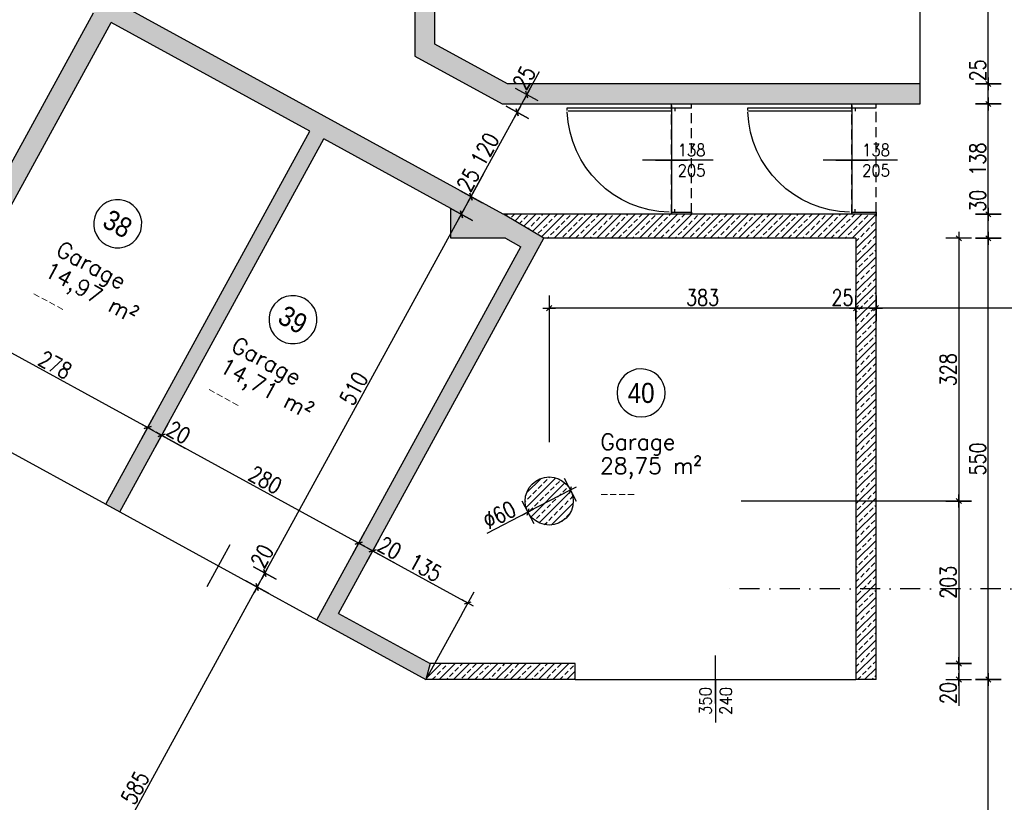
# Model space of a CAD drawing. Header units: centimetres. Extents: x -18458 to 60221, y -11985 to 33979.
# Tile 9 of 50: x 1994 to 3222, y 1127 to 2102. Entities that reach past the tile are written whole.
import ezdxf
from ezdxf.enums import TextEntityAlignment as Align

# ---------------------------------------------------------------- set-up
doc = ezdxf.new("R2010")
doc.units = ezdxf.units.CM
doc.header["$LTSCALE"] = 50
doc.header["$MEASUREMENT"] = 0
doc.header["$PDMODE"] = 34
doc.linetypes.add('HIDDEN', pattern=[0.375, 0.25, -0.125])
doc.linetypes.add('STRICHPUNKT', pattern=[1, 0.5, -0.25, 0, -0.25])
for name, color, linetype in [('01_Bemassung', 150, 'Continuous'), ('01_Grundriss_verdeckt', 3, 'HIDDEN'), ('01_Mauern', 1, 'Continuous'), ('01_Schraff_Beton', 5, 'Continuous'), ('01_Text', 2, 'Continuous'), ('01_Tueren', 7, 'Continuous'), ('A-colgrid', 2, 'Continuous')]:
    doc.layers.add(name, color=color, linetype=linetype)
doc.styles.add('ReHe', font='AVGARDN.TTF')
doc.styles.add('Romans', font='Romans.shx')
doc.styles.add('SIPLEX1', font='romans.shx', dxfattribs={"width": 0.8})
doc.dimstyles.new('BEM-50_grundrisse', dxfattribs={"dimscale": 1.6, "dimtxt": 12.5, "dimasz": 0.4, "dimexe": 0.1, "dimexo": 0.5, "dimgap": 2, "dimtad": 1, "dimdec": 0, "dimrnd": 0.5, "dimzin": 12, "dimdsep": 46, "dimtxsty": 'SIPLEX1', "dimblk": 'bempkt', "dimcen": -0.2, "dimdle": 0.05, "dimse1": 1, "dimse2": 1, "dimclrd": 256, "dimclre": 256, "dimclrt": 256, "dimazin": 0, "dimtfac": 1, "dimtdec": 0, "dimtmove": 0, "dimatfit": 2, "dimldrblk": 'BEMPU', "dimfxl": 0, "dimtvp": 1, "dimtolj": 1, "dimtzin": 0, "dimarcsym": 0})
doc.dimstyles.new('Block_bem', dxfattribs={"dimtxt": 6, "dimasz": 0.18, "dimexe": 0.18, "dimexo": 0.0625, "dimgap": 2, "dimtad": 0, "dimdec": 0, "dimzin": 0, "dimdsep": 46, "dimtxsty": 'Standard', "dimcen": 0, "dimse1": 1, "dimse2": 1, "dimsd1": 1, "dimsd2": 1, "dimadec": 0, "dimazin": 0, "dimtfac": 1, "dimtdec": 0, "dimtix": 1, "dimtofl": 0, "dimtmove": 0, "dimatfit": 3, "dimfxl": 0, "dimtolj": 1, "dimtzin": 0, "dimarcsym": 0})

# ---------------------------------------------------------------- blocks, each defined once
blk = doc.blocks.new('*D25')
at = {"layer": 'Defpoints', "color": 0}
for p in [(4, 0), (126, 0), (126, 0)]:
    blk.add_point(p, dxfattribs=at)
at = {"layer": 'Defpoints', "color": 0, "insert": (65, 0), "char_height": 6, "attachment_point": 5}
blk.add_mtext('\\A1;Pass 122', dxfattribs=at)
blk = doc.blocks.new('rs_Garage')
at = {"layer": '01_Text', "color": 0}
blk.add_arc((0, 40), 30, 180.191, 179.809, dxfattribs=at)
at = {"layer": '01_Text', "color": 0, "style": 'ReHe', "width": 0.9}
blk.add_attdef('GAR_NR', text='', height=25, dxfattribs=at).set_placement((0, 40), align=Align.MIDDLE_CENTER)
at = {"layer": '01_Text', "color": 0, "style": 'Romans'}
for tag, p in [('R_Bez', (-50.8, -31)), ('GAR_FL', (-51.2, -61))]:
    blk.add_attdef(tag, p, '', height=20, dxfattribs=at)
at = {"layer": 'Defpoints', "color": 91, "style": 'Romans'}
blk.add_attdef('Br_fl', (-51.5, -91), '', height=10, dxfattribs=at)
blk = doc.blocks.new('bempkt')
at = {"layer": '01_Bemassung', "color": 0}
for p, q in [((0, -25), (0, 25)), ((12.5, 0), (-12.5, 0)), ((-4.95, -4.95), (4.95, 4.95))]:
    blk.add_line(p, q, dxfattribs=at)
blk = doc.blocks.new('*D369')
at = {"layer": '01_Bemassung', "lineweight": -2}
blk.add_line((3511.3, 1742.8), (3062.6, 1742.8), dxfattribs=at)
at = {"layer": 'Defpoints', "color": 0}
for p in [(3061.9, 1742.8), (3061.9, 1569.9), (3511.9, 1568.6)]:
    blk.add_point(p, dxfattribs=at)
at = {"layer": '01_Bemassung', "lineweight": -2, "xscale": 0.6400000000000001, "yscale": 0.6400000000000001, "zscale": 0.6400000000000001, "rotation": 180}
blk.add_blockref('bempkt', (3061.9, 1742.8), dxfattribs=at)
at = {"layer": '01_Bemassung', "lineweight": -2, "xscale": 0.6400000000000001, "yscale": 0.6400000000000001, "zscale": 0.6400000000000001}
blk.add_blockref('bempkt', (3511.9, 1742.8), dxfattribs=at)
at = {"layer": '01_Bemassung', "insert": (3286.9, 1756), "char_height": 20, "attachment_point": 5, "style": 'SIPLEX1'}
blk.add_mtext('\\A1;450', dxfattribs=at)
blk = doc.blocks.new('BEMPU')
at = {"layer": '01_Bemassung', "color": 4}
for p, q in [((0, -25), (0, 25)), ((5, 0), (-5, 0))]:
    blk.add_line(p, q, dxfattribs=at)
blk.add_circle((0, 0), 2.5, dxfattribs=at)
blk = doc.blocks.new('*D370')
at = {"layer": '01_Bemassung', "lineweight": -2}
for p, q in [((3036.9, 1742.8), (3004, 1742.8)), ((3061.3, 1742.8), (3037.6, 1742.8))]:
    blk.add_line(p, q, dxfattribs=at)
at = {"layer": 'Defpoints', "color": 0}
for p in [(3036.9, 1742.8), (3061.9, 1569.9), (3036.9, 1554.9)]:
    blk.add_point(p, dxfattribs=at)
at = {"layer": '01_Bemassung', "lineweight": -2, "xscale": 0.6400000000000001, "yscale": 0.6400000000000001, "zscale": 0.6400000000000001, "rotation": 180}
blk.add_blockref('bempkt', (3036.9, 1742.8), dxfattribs=at)
at = {"layer": '01_Bemassung', "lineweight": -2, "xscale": 0.6400000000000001, "yscale": 0.6400000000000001, "zscale": 0.6400000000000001}
blk.add_blockref('bempkt', (3061.9, 1742.8), dxfattribs=at)
at = {"layer": '01_Bemassung', "insert": (3020.1, 1756), "char_height": 20, "attachment_point": 5, "style": 'SIPLEX1'}
blk.add_mtext('\\A1;25', dxfattribs=at)
blk = doc.blocks.new('*D371')
at = {"layer": '01_Bemassung', "lineweight": -2}
blk.add_line((3036.3, 1742.8), (2655, 1742.8), dxfattribs=at)
at = {"layer": 'Defpoints', "color": 0}
for p in [(2654.4, 1742.8), (3036.9, 1554.9), (2654.4, 1502.4)]:
    blk.add_point(p, dxfattribs=at)
at = {"layer": '01_Bemassung', "lineweight": -2, "xscale": 0.6400000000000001, "yscale": 0.6400000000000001, "zscale": 0.6400000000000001, "rotation": 180}
blk.add_blockref('bempkt', (2654.4, 1742.8), dxfattribs=at)
at = {"layer": '01_Bemassung', "lineweight": -2, "xscale": 0.6400000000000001, "yscale": 0.6400000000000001, "zscale": 0.6400000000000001}
blk.add_blockref('bempkt', (3036.9, 1742.8), dxfattribs=at)
at = {"layer": '01_Bemassung', "insert": (2845.7, 1756), "char_height": 20, "attachment_point": 5, "style": 'SIPLEX1'}
blk.add_mtext('\\A1;383', dxfattribs=at)
blk = doc.blocks.new('*D372')
at = {"layer": '01_Bemassung', "lineweight": -2}
for p, q in [((2680.5, 1515.9), (2628.3, 1488.9)), ((2627.7, 1488.6), (2576.5, 1462.1))]:
    blk.add_line(p, q, dxfattribs=at)
at = {"layer": 'Defpoints', "color": 0}
for p in [(2681, 1516.1), (2627.7, 1488.6)]:
    blk.add_point(p, dxfattribs=at)
at = {"layer": '01_Bemassung', "lineweight": -2, "xscale": 0.6400000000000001, "yscale": 0.6400000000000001, "zscale": 0.6400000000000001}
for p, rotation in [((2681, 1516.1), 27.33493948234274), ((2627.7, 1488.6), 207.3349394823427)]:
    blk.add_blockref('bempkt', p, dxfattribs=dict(at, rotation=rotation))
at = {"layer": '01_Bemassung', "insert": (2592.2, 1485.1), "char_height": 20, "attachment_point": 5, "rotation": 27.3349, "style": 'SIPLEX1'}
blk.add_mtext('\\A1;∅60', dxfattribs=at)
blk = doc.blocks.new('*D519')
at = {"layer": '01_Bemassung', "lineweight": -2}
blk.add_line((3201.9, 700.5), (3201.9, 1279.2), dxfattribs=at)
at = {"layer": 'Defpoints', "color": 0}
for p in [(3061.9, 1279.9), (3201.9, 1279.9), (3094.4, 699.9)]:
    blk.add_point(p, dxfattribs=at)
at = {"layer": '01_Bemassung', "lineweight": -2, "xscale": 0.6400000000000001, "yscale": 0.6400000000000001, "zscale": 0.6400000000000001}
for p, rotation in [((3201.9, 1279.9), 90), ((3201.9, 699.9), 270)]:
    blk.add_blockref('bempkt', p, dxfattribs=dict(at, rotation=rotation))
at = {"layer": '01_Bemassung', "insert": (3188.7, 989.9), "char_height": 20, "attachment_point": 5, "rotation": 90, "style": 'SIPLEX1'}
blk.add_mtext('\\A1;580', dxfattribs=at)
blk = doc.blocks.new('*D520')
at = {"layer": '01_Bemassung', "lineweight": -2}
blk.add_line((3201.9, 1280.5), (3201.9, 1829.2), dxfattribs=at)
at = {"layer": 'Defpoints', "color": 0}
for p in [(3036.9, 1829.9), (3201.9, 1829.9), (3061.9, 1279.9)]:
    blk.add_point(p, dxfattribs=at)
at = {"layer": '01_Bemassung', "lineweight": -2, "xscale": 0.6400000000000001, "yscale": 0.6400000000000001, "zscale": 0.6400000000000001}
for p, rotation in [((3201.9, 1829.9), 90), ((3201.9, 1279.9), 270)]:
    blk.add_blockref('bempkt', p, dxfattribs=dict(at, rotation=rotation))
at = {"layer": '01_Bemassung', "insert": (3188.7, 1554.9), "char_height": 20, "attachment_point": 5, "rotation": 90, "style": 'SIPLEX1'}
blk.add_mtext('\\A1;550', dxfattribs=at)
blk = doc.blocks.new('*D521')
at = {"layer": '01_Bemassung', "lineweight": -2}
for p, q in [((3201.9, 1859.9), (3201.9, 1892.8)), ((3201.9, 1830.5), (3201.9, 1859.2))]:
    blk.add_line(p, q, dxfattribs=at)
at = {"layer": 'Defpoints', "color": 0}
for p in [(2829.5, 1859.9), (3201.9, 1859.9), (3036.9, 1829.9)]:
    blk.add_point(p, dxfattribs=at)
at = {"layer": '01_Bemassung', "lineweight": -2, "xscale": 0.6400000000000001, "yscale": 0.6400000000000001, "zscale": 0.6400000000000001}
for p, rotation in [((3201.9, 1859.9), 90), ((3201.9, 1829.9), 270)]:
    blk.add_blockref('bempkt', p, dxfattribs=dict(at, rotation=rotation))
at = {"layer": '01_Bemassung', "insert": (3188.7, 1876.7), "char_height": 20, "attachment_point": 5, "rotation": 90, "style": 'SIPLEX1'}
blk.add_mtext('\\A1;30', dxfattribs=at)
blk = doc.blocks.new('*D522')
at = {"layer": '01_Bemassung', "lineweight": -2}
blk.add_line((3201.9, 1860.5), (3201.9, 1996.7), dxfattribs=at)
at = {"layer": 'Defpoints', "color": 0}
for p in [(3116.9, 1997.4), (3201.9, 1997.4), (2829.5, 1859.9)]:
    blk.add_point(p, dxfattribs=at)
at = {"layer": '01_Bemassung', "lineweight": -2, "xscale": 0.6400000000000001, "yscale": 0.6400000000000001, "zscale": 0.6400000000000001}
for p, rotation in [((3201.9, 1997.4), 90), ((3201.9, 1859.9), 270)]:
    blk.add_blockref('bempkt', p, dxfattribs=dict(at, rotation=rotation))
at = {"layer": '01_Bemassung', "insert": (3188.7, 1928.6), "char_height": 20, "attachment_point": 5, "rotation": 90, "style": 'SIPLEX1'}
blk.add_mtext('\\A1;138', dxfattribs=at)
blk = doc.blocks.new('*D523')
at = {"layer": '01_Bemassung', "lineweight": -2}
for p, q in [((3201.9, 2022.4), (3201.9, 2055.3)), ((3201.9, 1998), (3201.9, 2021.7))]:
    blk.add_line(p, q, dxfattribs=at)
at = {"layer": 'Defpoints', "color": 0}
for p in [(3116.9, 2022.4), (3201.9, 2022.4), (3116.9, 1997.4)]:
    blk.add_point(p, dxfattribs=at)
at = {"layer": '01_Bemassung', "lineweight": -2, "xscale": 0.6400000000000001, "yscale": 0.6400000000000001, "zscale": 0.6400000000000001}
for p, rotation in [((3201.9, 2022.4), 90), ((3201.9, 1997.4), 270)]:
    blk.add_blockref('bempkt', p, dxfattribs=dict(at, rotation=rotation))
at = {"layer": '01_Bemassung', "insert": (3188.7, 2039.2), "char_height": 20, "attachment_point": 5, "rotation": 90, "style": 'SIPLEX1'}
blk.add_mtext('\\A1;25', dxfattribs=at)
blk = doc.blocks.new('*D524')
at = {"layer": '01_Bemassung', "lineweight": -2}
blk.add_line((3201.9, 2023), (3201.9, 2459.2), dxfattribs=at)
at = {"layer": 'Defpoints', "color": 0}
for p in [(3116.9, 2459.9), (3201.9, 2459.9), (3116.9, 2022.4)]:
    blk.add_point(p, dxfattribs=at)
at = {"layer": '01_Bemassung', "lineweight": -2, "xscale": 0.6400000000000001, "yscale": 0.6400000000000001, "zscale": 0.6400000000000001}
for p, rotation in [((3201.9, 2459.9), 90), ((3201.9, 2022.4), 270)]:
    blk.add_blockref('bempkt', p, dxfattribs=dict(at, rotation=rotation))
at = {"layer": '01_Bemassung', "insert": (3188.7, 2241.1), "char_height": 20, "attachment_point": 5, "rotation": 90, "style": 'SIPLEX1'}
blk.add_mtext('\\A1;438', dxfattribs=at)
blk = doc.blocks.new('*D567')
at = {"layer": '01_Bemassung', "lineweight": -2}
blk.add_line((1910.9, 1726.9), (2153.2, 1594.3), dxfattribs=at)
at = {"layer": 'Defpoints', "color": 0}
for p in [(1858.1, 1631.8), (2153.8, 1594), (2101.5, 1498.5)]:
    blk.add_point(p, dxfattribs=at)
at = {"layer": '01_Bemassung', "lineweight": -2, "xscale": 0.6400000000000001, "yscale": 0.6400000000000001, "zscale": 0.6400000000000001}
for p, rotation in [((1910.4, 1727.3), 151.2916145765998), ((2153.8, 1594), 331.2916145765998)]:
    blk.add_blockref('bempkt', p, dxfattribs=dict(at, rotation=rotation))
at = {"layer": '01_Bemassung', "insert": (2038.4, 1672.2), "char_height": 20, "attachment_point": 5, "rotation": 331.2916, "style": 'SIPLEX1'}
blk.add_mtext('\\A1;278', dxfattribs=at)
blk = doc.blocks.new('*D568')
at = {"layer": '01_Bemassung', "lineweight": -2}
for p, q in [((2154.3, 1593.6), (2170.7, 1584.7)), ((2171.3, 1584.3), (2200.2, 1568.5))]:
    blk.add_line(p, q, dxfattribs=at)
at = {"layer": 'Defpoints', "color": 0}
for p in [(2171.3, 1584.3), (2101.5, 1498.5), (2119, 1488.9)]:
    blk.add_point(p, dxfattribs=at)
at = {"layer": '01_Bemassung', "lineweight": -2, "xscale": 0.6400000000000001, "yscale": 0.6400000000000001, "zscale": 0.6400000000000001}
for p, rotation in [((2153.8, 1594), 151.2916145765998), ((2171.3, 1584.3), 331.2916145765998)]:
    blk.add_blockref('bempkt', p, dxfattribs=dict(at, rotation=rotation))
at = {"layer": '01_Bemassung', "insert": (2192.4, 1587.9), "char_height": 20, "attachment_point": 5, "rotation": 331.2916, "style": 'SIPLEX1'}
blk.add_mtext('\\A1;20', dxfattribs=at)
blk = doc.blocks.new('*D569')
at = {"layer": '01_Bemassung', "lineweight": -2}
blk.add_line((2171.9, 1584), (2416.3, 1450.2), dxfattribs=at)
at = {"layer": 'Defpoints', "color": 0}
for p in [(2119, 1488.9), (2416.9, 1449.8), (2364.6, 1354.4)]:
    blk.add_point(p, dxfattribs=at)
at = {"layer": '01_Bemassung', "lineweight": -2, "xscale": 0.6400000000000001, "yscale": 0.6400000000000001, "zscale": 0.6400000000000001}
for p, rotation in [((2171.3, 1584.3), 151.2916145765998), ((2416.9, 1449.8), 331.2916145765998)]:
    blk.add_blockref('bempkt', p, dxfattribs=dict(at, rotation=rotation))
at = {"layer": '01_Bemassung', "insert": (2300.4, 1528.7), "char_height": 20, "attachment_point": 5, "rotation": 331.2916, "style": 'SIPLEX1'}
blk.add_mtext('\\A1;280', dxfattribs=at)
blk = doc.blocks.new('*D570')
at = {"layer": '01_Bemassung', "lineweight": -2}
for p, q in [((2417.4, 1449.5), (2433.9, 1440.6)), ((2434.4, 1440.2), (2463.3, 1424.4))]:
    blk.add_line(p, q, dxfattribs=at)
at = {"layer": 'Defpoints', "color": 0}
for p in [(2434.4, 1440.2), (2364.6, 1354.4), (2391.8, 1362.3)]:
    blk.add_point(p, dxfattribs=at)
at = {"layer": '01_Bemassung', "lineweight": -2, "xscale": 0.6400000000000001, "yscale": 0.6400000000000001, "zscale": 0.6400000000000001}
for p, rotation in [((2416.9, 1449.8), 151.2916145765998), ((2434.4, 1440.2), 331.2916145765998)]:
    blk.add_blockref('bempkt', p, dxfattribs=dict(at, rotation=rotation))
at = {"layer": '01_Bemassung', "insert": (2455.5, 1443.8), "char_height": 20, "attachment_point": 5, "rotation": 331.2916, "style": 'SIPLEX1'}
blk.add_mtext('\\A1;20', dxfattribs=at)
blk = doc.blocks.new('*D571')
at = {"layer": '01_Bemassung', "lineweight": -2}
blk.add_line((2435, 1439.9), (2552.4, 1375.6), dxfattribs=at)
at = {"layer": 'Defpoints', "color": 0}
for p in [(2553, 1375.3), (2391.8, 1362.3), (2500.7, 1279.9)]:
    blk.add_point(p, dxfattribs=at)
at = {"layer": '01_Bemassung', "lineweight": -2, "xscale": 0.6400000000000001, "yscale": 0.6400000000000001, "zscale": 0.6400000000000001}
for p, rotation in [((2434.4, 1440.2), 151.2916145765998), ((2553, 1375.3), 331.2916145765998)]:
    blk.add_blockref('bempkt', p, dxfattribs=dict(at, rotation=rotation))
at = {"layer": '01_Bemassung', "insert": (2500, 1419.4), "char_height": 20, "attachment_point": 5, "rotation": 331.2916, "style": 'SIPLEX1'}
blk.add_mtext('\\A1;135', dxfattribs=at)
blk = doc.blocks.new('*D589')
at = {"layer": '01_Bemassung', "lineweight": -2}
blk.add_line((2009.6, 882.6), (2290, 1394.5), dxfattribs=at)
at = {"layer": 'Defpoints', "color": 0}
for p in [(2290.3, 1395.1), (2327.1, 1375), (2046, 861.9)]:
    blk.add_point(p, dxfattribs=at)
at = {"layer": '01_Bemassung', "lineweight": -2, "xscale": 0.6400000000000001, "yscale": 0.6400000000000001, "zscale": 0.6400000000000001}
for p, rotation in [((2290.3, 1395.1), 61.29161457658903), ((2009.3, 882), 241.291614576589)]:
    blk.add_blockref('bempkt', p, dxfattribs=dict(at, rotation=rotation))
at = {"layer": '01_Bemassung', "insert": (2138.2, 1144.9), "char_height": 20, "attachment_point": 5, "rotation": 61.2916, "style": 'SIPLEX1'}
blk.add_mtext('\\A1;585', dxfattribs=at)
blk = doc.blocks.new('*D590')
at = {"layer": '01_Bemassung', "lineweight": -2}
for p, q in [((2299.9, 1412.6), (2315.8, 1441.5)), ((2290.6, 1395.6), (2299.6, 1412.1))]:
    blk.add_line(p, q, dxfattribs=at)
at = {"layer": 'Defpoints', "color": 0}
for p in [(2299.9, 1412.6), (2327.1, 1375), (2354.2, 1382.9)]:
    blk.add_point(p, dxfattribs=at)
at = {"layer": '01_Bemassung', "lineweight": -2, "xscale": 0.6400000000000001, "yscale": 0.6400000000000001, "zscale": 0.6400000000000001}
for p, rotation in [((2299.9, 1412.6), 61.29161457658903), ((2290.3, 1395.1), 241.291614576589)]:
    blk.add_blockref('bempkt', p, dxfattribs=dict(at, rotation=rotation))
at = {"layer": '01_Bemassung', "insert": (2296.4, 1433.7), "char_height": 20, "attachment_point": 5, "rotation": 61.2916, "style": 'SIPLEX1'}
blk.add_mtext('\\A1;20', dxfattribs=at)
blk = doc.blocks.new('*D591')
at = {"layer": '01_Bemassung', "lineweight": -2}
blk.add_line((2300.2, 1413.2), (2544.6, 1859.4), dxfattribs=at)
at = {"layer": 'Defpoints', "color": 0}
for p in [(2544.9, 1859.9), (2581.6, 1839.8), (2354.2, 1382.9)]:
    blk.add_point(p, dxfattribs=at)
at = {"layer": '01_Bemassung', "lineweight": -2, "xscale": 0.6400000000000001, "yscale": 0.6400000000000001, "zscale": 0.6400000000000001}
for p, rotation in [((2544.9, 1859.9), 61.29161457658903), ((2299.9, 1412.6), 241.291614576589)]:
    blk.add_blockref('bempkt', p, dxfattribs=dict(at, rotation=rotation))
at = {"layer": '01_Bemassung', "insert": (2410.8, 1642.6), "char_height": 20, "attachment_point": 5, "rotation": 61.2916, "style": 'SIPLEX1'}
blk.add_mtext('\\A1;510', dxfattribs=at)
blk = doc.blocks.new('*D592')
at = {"layer": '01_Bemassung', "lineweight": -2}
blk.add_line((3165.1, 1829.2), (3165.1, 1503), dxfattribs=at)
at = {"layer": 'Defpoints', "color": 0}
for p in [(2863.1, 1829.9), (2675.1, 1502.4), (3165.1, 1502.4)]:
    blk.add_point(p, dxfattribs=at)
at = {"layer": '01_Bemassung', "lineweight": -2, "xscale": 0.6400000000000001, "yscale": 0.6400000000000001, "zscale": 0.6400000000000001}
for p, rotation in [((3165.1, 1829.9), 90), ((3165.1, 1502.4), 270)]:
    blk.add_blockref('bempkt', p, dxfattribs=dict(at, rotation=rotation))
at = {"layer": '01_Bemassung', "insert": (3151.9, 1666.1), "char_height": 20, "attachment_point": 5, "rotation": 90, "style": 'SIPLEX1'}
blk.add_mtext('\\A1;328', dxfattribs=at)
blk = doc.blocks.new('*D593')
at = {"layer": '01_Bemassung', "lineweight": -2}
blk.add_line((3165.1, 1501.7), (3165.1, 1300.5), dxfattribs=at)
at = {"layer": 'Defpoints', "color": 0}
for p in [(2675.1, 1502.4), (2707.6, 1299.9), (3165.1, 1299.9)]:
    blk.add_point(p, dxfattribs=at)
at = {"layer": '01_Bemassung', "lineweight": -2, "xscale": 0.6400000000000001, "yscale": 0.6400000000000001, "zscale": 0.6400000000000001}
for p, rotation in [((3165.1, 1502.4), 90), ((3165.1, 1299.9), 270)]:
    blk.add_blockref('bempkt', p, dxfattribs=dict(at, rotation=rotation))
at = {"layer": '01_Bemassung', "insert": (3151.9, 1401.1), "char_height": 20, "attachment_point": 5, "rotation": 90, "style": 'SIPLEX1'}
blk.add_mtext('\\A1;203', dxfattribs=at)
blk = doc.blocks.new('*D594')
at = {"layer": '01_Bemassung', "lineweight": -2}
for p, q in [((3165.1, 1299.2), (3165.1, 1280.5)), ((3165.1, 1279.9), (3165.1, 1246.9))]:
    blk.add_line(p, q, dxfattribs=at)
at = {"layer": 'Defpoints', "color": 0}
for p in [(2707.6, 1299.9), (2707.6, 1279.9), (3165.1, 1279.9)]:
    blk.add_point(p, dxfattribs=at)
at = {"layer": '01_Bemassung', "lineweight": -2, "xscale": 0.6400000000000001, "yscale": 0.6400000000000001, "zscale": 0.6400000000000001}
for p, rotation in [((3165.1, 1299.9), 90), ((3165.1, 1279.9), 270)]:
    blk.add_blockref('bempkt', p, dxfattribs=dict(at, rotation=rotation))
at = {"layer": '01_Bemassung', "insert": (3151.9, 1263.1), "char_height": 20, "attachment_point": 5, "rotation": 90, "style": 'SIPLEX1'}
blk.add_mtext('\\A1;20', dxfattribs=at)
blk = doc.blocks.new('*D637')
at = {"layer": '01_Bemassung', "lineweight": -2}
for p, q in [((2556.9, 1881.9), (2572.7, 1910.8)), ((2545.2, 1860.5), (2556.6, 1881.3))]:
    blk.add_line(p, q, dxfattribs=at)
at = {"layer": 'Defpoints', "color": 0}
for p in [(2556.9, 1881.9), (2559.5, 1880.4), (2581.6, 1839.8)]:
    blk.add_point(p, dxfattribs=at)
at = {"layer": '01_Bemassung', "lineweight": -2, "xscale": 0.6400000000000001, "yscale": 0.6400000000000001, "zscale": 0.6400000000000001}
for p, rotation in [((2556.9, 1881.9), 61.29161457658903), ((2544.9, 1859.9), 241.291614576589)]:
    blk.add_blockref('bempkt', p, dxfattribs=dict(at, rotation=rotation))
at = {"layer": '01_Bemassung', "insert": (2553.4, 1902.9), "char_height": 20, "attachment_point": 5, "rotation": 61.2916, "style": 'SIPLEX1'}
blk.add_mtext('\\A1;25', dxfattribs=at)
blk = doc.blocks.new('*D638')
at = {"layer": '01_Bemassung', "lineweight": -2}
blk.add_line((2557.2, 1882.4), (2614.3, 1986.6), dxfattribs=at)
at = {"layer": 'Defpoints', "color": 0}
for p in [(2541.4, 2027.2), (2614.6, 1987.1), (2559.5, 1880.4)]:
    blk.add_point(p, dxfattribs=at)
at = {"layer": '01_Bemassung', "lineweight": -2, "xscale": 0.6400000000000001, "yscale": 0.6400000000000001, "zscale": 0.6400000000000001}
for p, rotation in [((2614.6, 1987.1), 61.29161457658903), ((2556.9, 1881.9), 241.291614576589)]:
    blk.add_blockref('bempkt', p, dxfattribs=dict(at, rotation=rotation))
at = {"layer": '01_Bemassung', "insert": (2574.2, 1940.8), "char_height": 20, "attachment_point": 5, "rotation": 61.2916, "style": 'SIPLEX1'}
blk.add_mtext('\\A1;120', dxfattribs=at)
blk = doc.blocks.new('*D639')
at = {"layer": '01_Bemassung', "lineweight": -2}
for p, q in [((2626.6, 2009), (2642.4, 2037.9)), ((2614.9, 1987.7), (2626.3, 2008.5))]:
    blk.add_line(p, q, dxfattribs=at)
at = {"layer": 'Defpoints', "color": 0}
for p in [(2557.1, 2047.1), (2541.4, 2027.2), (2626.6, 2009)]:
    blk.add_point(p, dxfattribs=at)
at = {"layer": '01_Bemassung', "lineweight": -2, "xscale": 0.6400000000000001, "yscale": 0.6400000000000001, "zscale": 0.6400000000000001}
for p, rotation in [((2626.6, 2009), 61.29161457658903), ((2614.6, 1987.1), 241.291614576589)]:
    blk.add_blockref('bempkt', p, dxfattribs=dict(at, rotation=rotation))
at = {"layer": '01_Bemassung', "insert": (2623.1, 2030.1), "char_height": 20, "attachment_point": 5, "rotation": 61.2916, "style": 'SIPLEX1'}
blk.add_mtext('\\A1;25', dxfattribs=at)
blk = doc.blocks.new('oeffmass')
at = {"layer": '01_Text'}
blk.add_line((17.87, 0), (-17.87, 0), dxfattribs=at)
at = {"layer": '01_Text', "style": 'SIPLEX1', "width": 0.9}
for tag, p in [('TÜRBREITE', (0, 3.4)), ('TÜRHÖHE', (0, -13.59))]:
    blk.add_attdef(tag, text='', height=10, dxfattribs=at).set_placement(p, align=Align.CENTER)
blk = doc.blocks.new('*U22')
at = {"layer": '01_Tueren', "color": 0}
for p, q in [((65, 20), (65, -20)), ((-3, 0), (0, 0)), ((0, 0), (0, -4)), ((133, 0), (130, 0)), ((130, 0), (130, -4)), ((0, -4), (4, -4)), ((130, -4), (126, -4))]:
    blk.add_line(p, q, dxfattribs=at)
blk.add_lwpolyline([(3, 130), (0, 130), (0, 0), (4, 0), (4, 129)], dxfattribs=at)
blk.add_arc((0, 0), 130, 1.3222, 87.7978, dxfattribs=at)
at = {"layer": 'Defpoints', "color": 91}
blk.add_line((0, 0), (130, 0), dxfattribs=at)
dim = blk.add_linear_dim(base=(126, 0), p1=(4, 0), p2=(126, 0), text='Pass <>', dimstyle='Block_bem', dxfattribs=at)
dim.commit()
dim.dimension.update_dxf_attribs({"geometry": '*D25', "text_midpoint": (65, 0)})

msp = doc.modelspace()

# ---------------------------------------------------------------- hatches: boundary and pattern name
at = {"layer": '01_Schraff_Beton'}
h = msp.add_hatch(dxfattribs=at)
h.set_pattern_fill('ANSI33', color=256, scale=50, style=0)
h.set_pattern_definition([(286.2916, (1816.673, 2258.775), (11.99808, 3.50658), []), (286.2916, (1812.427, 2251.023), (11.99808, 3.50658), [6.25, -3.125])])
h.paths.add_polyline_path([(-286.1, 879.8), (-284.1, 912.9), (-397.2, 974.9), (-266.5, 1213.5), (-232.8, 1275), (-157.2, 1413), (2088.1, 183.3), (2275.6, 525.7), (2284.4, 520.9), (2294, 538.4), (2285.2, 543.2), (2353.3, 667.6), (2364.3, 667.6), (2364.3, 687.6), (2346.7, 697.2), (2082.5, 214.8), (1837, 349.3), (2101.1, 831.7), (2083.6, 841.3), (1819.4, 358.9), (1573.8, 493.4), (1838, 975.8), (1820.5, 985.4), (1556.3, 503), (1308.5, 638.7), (1548.7, 1077.3), (1559.7, 1071.3), (1583.7, 1115.1), (1539.8, 1139.1), (1515.8, 1095.3), (1526.8, 1089.3), (1286.6, 650.7), (1016.9, 798.4), (1281.1, 1280.8), (1263.5, 1290.4), (999.3, 808.1), (729.6, 955.8), (969.8, 1394.3), (980.8, 1388.3), (1004.8, 1432.1), (960.9, 1456.2), (936.9, 1412.3), (947.9, 1406.3), (707.7, 967.8), (443.5, 1112.5), (707.7, 1594.9), (690.2, 1604.5), (426, 1122.1), (168.3, 1263.2), (432.5, 1745.6), (410.6, 1757.6), (146.4, 1275.2), (-145.2, 1434.9), (740.7, 3052.5), (872.2, 2980.4), (786.1, 2823.2), (946.2, 2735.5), (691.6, 2270.7), (713.5, 2258.7), (968.1, 2723.5), (1221.2, 2584.9), (966.6, 2120.1), (988.5, 2108), (1243.1, 2572.9), (1507.5, 2428.1), (1320.2, 2086), (1313.6, 2089.6), (1246.3, 1966.9), (1281.4, 1947.6), (1348.7, 2070.4), (1342.1, 2074), (1529.4, 2416.1), (1799.1, 2268.4), (1544.5, 1803.5), (1562.1, 1793.9), (1816.7, 2258.8), (2086.4, 2111.1), (1889.4, 1751.5), (1885, 1753.9), (1827.4, 1648.6), (1858.1, 1631.8), (1915.7, 1737.1), (1911.4, 1739.5), (2108.3, 2099.1), (2356.1, 1963.4), (2101.5, 1498.5), (2119, 1488.9), (2373.6, 1953.8), (2531.9, 1867.1), (2531.9, 1829.9), (2599.8, 1829.9), (2619.2, 1819.3), (2364.6, 1354.4), (2500.7, 1279.9), (2505.8, 1299.9), (2391.8, 1362.3), (2647.8, 1829.9), (2597.4, 1859.9), (2597.1, 1859.9), (815.7, 2835.5), (901.2, 2991.7), (901.2, 3014.9), (881.2, 3014.9), (881.2, 3004), (752.7, 3074.4), (881.2, 3309.1), (901.2, 3345.6), (1056.9, 3629.9), (1039.1, 3659.9), (-437.9, 963)])
h = msp.add_hatch(dxfattribs=at)
h.set_pattern_fill('ANSI33', color=256, scale=50, style=0)
h.paths.add_polyline_path([(3116.9, 3307.4), (2566.9, 3307.4), (2566.9, 3629.9), (2566.9, 3659.9), (1039.1, 3659.9), (1056.9, 3629.9), (1571.2, 3629.9), (1571.2, 3109.9), (1596.2, 3109.9), (1596.2, 3629.9), (2541.9, 3629.9), (2541.9, 2969.9), (3086.9, 2969.9), (3086.9, 2489.9), (2641.9, 2489.9), (2641.9, 2824.9), (2611.9, 2824.9), (2611.9, 2489.9), (2486.9, 2489.9), (2486.9, 2057), (2595.8, 1997.4), (3116.9, 1997.4), (3116.9, 2022.4), (2602.2, 2022.4), (2511.9, 2071.8), (2511.9, 2459.9), (3116.9, 2459.9), (3116.9, 2804.9), (3101.9, 2804.9), (3101.9, 2824.9), (3116.9, 2824.9), (3116.9, 2999.9), (2566.9, 2999.9), (2566.9, 3287.4), (3116.9, 3287.4)])
h = msp.add_hatch(dxfattribs=at)
h.set_pattern_fill('ANSI33', color=256, scale=50, style=0)
h.paths.add_polyline_path([(3061.9, 1859.9), (2597.4, 1859.9), (2647.8, 1829.9), (3036.9, 1829.9), (3036.9, 1279.9), (3061.9, 1279.9)])
h = msp.add_hatch(dxfattribs=at)
h.set_pattern_fill('ANSI33', color=256, scale=50, style=0)
h.paths.add_polyline_path([(2684.4, 1502.4, 1), (2624.4, 1502.4, 1)])
h = msp.add_hatch(dxfattribs=at)
h.set_pattern_fill('ANSI33', color=256, scale=50, style=0)
h.paths.add_polyline_path([(2686.9, 1299.9), (2511.6, 1299.9), (2500.7, 1279.9), (2686.9, 1279.9)])

# ---------------------------------------------------------------- linework, layer by layer
at = {"layer": '01_Bemassung'}
for p, q in [((2654.4, 1726.8), (2654.4, 1575.9)), ((3149.1, 1502.4), (2893.9, 1502.4)), ((2545.3, 1361.3), (2500.7, 1279.9))]:
    msp.add_line(p, q, dxfattribs=at)
at = {"layer": '01_Grundriss_verdeckt'}
for p, q in [((2806.9, 1859.4), (2806.9, 1997.4)), ((2831.9, 1861.1), (2831.9, 1997.4)), ((3031.9, 1859.4), (3031.9, 1997.4)), ((3061.9, 1862.4), (3061.9, 1997.4))]:
    msp.add_line(p, q, dxfattribs=at)
at = {"layer": '01_Mauern'}
for p, q in [((1889.4, 1751.5), (2086.4, 2111.1)), ((1911.4, 1739.5), (2108.3, 2099.1)), ((2356.1, 1963.4), (2108.3, 2099.1)), ((2101.5, 1498.5), (2356.1, 1963.4)), ((2119, 1488.9), (2373.6, 1953.8)), ((2531.9, 1867.1), (2373.6, 1953.8)), ((2531.9, 1829.9), (2531.9, 1867.1)), ((2391.8, 1362.3), (2647.8, 1829.9)), ((2599.8, 1829.9), (2531.9, 1829.9)), ((2599.8, 1829.9), (2619.2, 1819.3)), ((3036.9, 1829.9), (2647.8, 1829.9)), ((3036.9, 1829.9), (3036.9, 1279.9)), ((2364.6, 1354.4), (2619.2, 1819.3)), ((2101.5, 1498.5), (2119, 1488.9)), ((2364.6, 1354.4), (2500.7, 1279.9)), ((2391.8, 1362.3), (2505.8, 1299.9)), ((2686.9, 1299.9), (2505.8, 1299.9)), ((2686.9, 1279.9), (2686.9, 1299.9)), ((2686.9, 1279.9), (2500.7, 1279.9)), ((3061.9, 1279.9), (3036.9, 1279.9))]:
    msp.add_line(p, q, dxfattribs=at)
for points in [[(3061.9, 1279.9), (3061.9, 1859.9), (2597.1, 1859.9), (815.7, 2835.5)], [(2486.9, 2489.9), (2486.9, 2057), (2595.8, 1997.4), (3116.9, 1997.4), (3116.9, 2022.4), (2602.2, 2022.4), (2511.9, 2071.8), (2511.9, 2459.9)]]:
    msp.add_lwpolyline(points, dxfattribs=at)
msp.add_circle((2654.4, 1502.4), 30, dxfattribs=at)
at = {"layer": '01_Schraff_Beton'}
for p, q in [((2647.8, 1829.9), (2597.4, 1859.9)), ((2505.8, 1299.9), (2500.7, 1279.9))]:
    msp.add_line(p, q, dxfattribs=at)
at = {"layer": '01_Text', "color": 190, "linetype": 'STRICHPUNKT'}
msp.add_line((4670.2, 1393), (2871.8, 1393), dxfattribs=at)
at = {"layer": '01_Tueren'}
for p, q in [((3116.9, 2022.4), (3116.9, 2459.9)), ((2806.9, 1992.4), (2806.9, 1997.4)), ((2806.9, 1992.4), (2831.9, 1992.4)), ((2831.9, 1992.4), (2831.9, 1997.4)), ((3031.9, 1992.4), (3031.9, 1997.4)), ((3031.9, 1992.4), (3061.9, 1992.4)), ((3061.9, 1992.4), (3061.9, 1997.4)), ((2842.9, 1927.4), (2770.9, 1927.4)), ((3072.9, 1927.4), (2995.9, 1927.4)), ((2806.9, 1862.4), (2831.9, 1862.4)), ((2806.9, 1862.4), (2806.9, 1859.9)), ((2831.9, 1862.4), (2831.9, 1859.9)), ((3031.9, 1862.4), (3061.9, 1862.4)), ((3031.9, 1862.4), (3031.9, 1859.9)), ((3061.9, 1862.4), (3061.9, 1857.4)), ((1853.7, 1634.2), (2101.5, 1498.5)), ((2119, 1488.9), (2364.6, 1354.4)), ((2256.2, 1448), (2227.4, 1395.3)), ((2861.9, 1249.9), (2861.9, 1309.9)), ((2686.9, 1279.9), (3036.9, 1279.9))]:
    msp.add_line(p, q, dxfattribs=at)

# ---------------------------------------------------------------- block references
at = {"layer": '01_Text', "xscale": 1.5, "yscale": 1.5, "zscale": 1.5}
for p in [(2831.9, 1927.4), (3061.9, 1927.4)]:
    msp.add_blockref('oeffmass', p, dxfattribs=at).add_auto_attribs({'TÜRBREITE': '138', 'TÜRHÖHE': '205'})
at = {"layer": '01_Text', "xscale": 1.5, "yscale": 1.5, "zscale": 1.5, "rotation": 90}
msp.add_blockref('oeffmass', (2861.9, 1253.1), dxfattribs=at).add_auto_attribs({'TÜRBREITE': '350', 'TÜRHÖHE': '240'})
at = {"layer": '01_Tueren', "xscale": -1, "rotation": 90}
for p in [(2806.9, 1992.4), (3031.9, 1992.4)]:
    msp.add_blockref('*U22', p, dxfattribs=at)
at = {"layer": 'A-colgrid', "rotation": 331.2916145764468}
for p, values in [((2097.2, 1813), {'GAR_NR': '38', 'R_Bez': 'Garage', 'GAR_FL': '14,97 m²', 'Br_fl': '----'}), ((2315.7, 1693.4), {'GAR_NR': '39', 'R_Bez': 'Garage', 'GAR_FL': '14,71 m²', 'Br_fl': '----'})]:
    msp.add_blockref('rs_Garage', p, dxfattribs=at).add_auto_attribs(values)
at = {"layer": 'A-colgrid'}
msp.add_blockref('rs_Garage', (2769, 1597.2), dxfattribs=at).add_auto_attribs({'GAR_NR': '40', 'R_Bez': 'Garage', 'GAR_FL': '28,75 m²', 'Br_fl': '----'})

# ---------------------------------------------------------------- dimensions: what is measured, and where the dimension line sits
at = {"layer": '01_Bemassung'}
for base, p1, p2, angle, picture, middle in [((3201.9146483, 2459.8735016), (3116.9216327, 2022.3735016), (3116.9216327, 2459.8735016), 90, '*D524', (3188.7146483, 2241.1235016)), ((3201.9, 2022.4), (3116.9, 1997.4), (3116.9, 2022.4), 90, '*D523', (3188.7, 2039.2)), ((2626.6, 2009), (2541.4, 2027.2), (2557.1, 2047.1), 61.2916, '*D639', (2623.1, 2030.1)), ((2614.6, 1987.1), (2559.5, 1880.4), (2541.4, 2027.2), 61.2916, '*D638', (2574.2, 1940.8)), ((3201.9146483, 1997.3735016), (2829.4980891, 1859.8735016), (3116.9216327, 1997.3735016), 90, '*D522', (3188.7146483, 1928.6235016)), ((2556.9, 1881.9), (2581.6, 1839.8), (2559.5, 1880.4), 61.2916, '*D637', (2553.4, 1902.9)), ((3201.9, 1859.9), (3036.9, 1829.9), (2829.5, 1859.9), 90, '*D521', (3188.7, 1876.7)), ((2544.9, 1859.9), (2354.2, 1382.9), (2581.6, 1839.8), 61.2916, '*D591', (2410.8, 1642.6)), ((3165.1088566, 1502.3735016), (2863.0813088, 1829.8735016), (2675.0933064, 1502.3735016), 90, '*D592', (3151.9088566, 1666.1235016)), ((3201.9, 1829.9), (3061.9, 1279.9), (3036.9, 1829.9), 90, '*D520', (3188.7, 1554.9)), ((2153.7618, 1593.9552), (1858.0997, 1631.8065), (2101.4883, 1498.5088), 331.2916, '*D567', (2038.4082, 1672.1814)), ((2171.3, 1584.3), (2101.5, 1498.5), (2119, 1488.9), 331.2916, '*D568', (2192.4, 1587.9)), ((2416.9, 1449.8), (2119, 1488.9), (2364.6, 1354.4), 331.2916, '*D569', (2300.4, 1528.7)), ((3165.1088566, 1299.8735016), (2675.0933064, 1502.3735016), (2707.6336809, 1299.8735016), 90, '*D593', (3151.9088566, 1401.1235016)), ((2434.4, 1440.2), (2364.6, 1354.4), (2391.8, 1362.3), 331.2916, '*D570', (2455.5, 1443.8)), ((2299.9, 1412.6), (2327.1, 1375), (2354.2, 1382.9), 61.2916, '*D590', (2296.4, 1433.7)), ((2553, 1375.3), (2391.8, 1362.3), (2500.7, 1279.9), 331.2916, '*D571', (2500, 1419.4)), ((2290.3, 1395.1), (2046, 861.9), (2327.1, 1375), 61.2916, '*D589', (2138.2, 1144.9)), ((3165.1, 1279.9), (2707.6, 1299.9), (2707.6, 1279.9), 90, '*D594', (3151.9, 1263.1)), ((3201.9, 1279.9), (3094.4, 699.9), (3061.9, 1279.9), 90, '*D519', (3188.7, 989.9))]:
    dim = msp.add_linear_dim(base=base, p1=p1, p2=p2, angle=angle, dimstyle='BEM-50_grundrisse', dxfattribs=at)
    dim.commit()
    dim.dimension.update_dxf_attribs({"geometry": picture, "text_midpoint": middle})
for base, p1, p2, picture, middle in [((2654.3813, 1742.798), (3036.9216, 1554.8735), (2654.3813, 1502.3735), '*D371', (2845.6514, 1755.998)), ((3036.9, 1742.8), (3061.9, 1569.9), (3036.9, 1554.9), '*D370', (3020.1, 1756)), ((3061.9, 1742.8), (3511.9, 1568.6), (3061.9, 1569.9), '*D369', (3286.9, 1756))]:
    dim = msp.add_linear_dim(base=base, p1=p1, p2=p2, dimstyle='BEM-50_grundrisse', dxfattribs=at)
    dim.commit()
    dim.dimension.update_dxf_attribs({"geometry": picture, "text_midpoint": middle})
dim = msp.add_diameter_dim_2p(p1=(2681, 1516.1), p2=(2627.7, 1488.6), dimstyle='BEM-50_grundrisse', dxfattribs=at)
dim.commit()
dim.dimension.update_dxf_attribs({"geometry": '*D372', "text_midpoint": (2598.3, 1473.4), "dimtype": 163})

doc.saveas('drawing.dxf')
